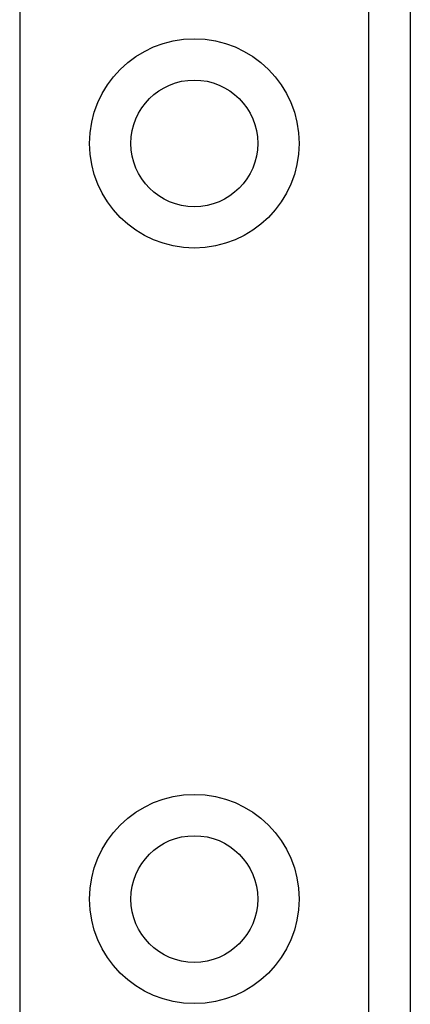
# Model space of a CAD drawing. Header units: inches. Extents: x 5 to 143, y 9 to 75.
# Tile 49 of 125: x 6.9 to 7.408, y 52.956 to 54.239. Entities that reach past the tile are written whole.
import ezdxf

# ---------------------------------------------------------------- set-up
doc = ezdxf.new("R2010")
doc.units = ezdxf.units.IN
doc.header["$MEASUREMENT"] = 0
doc.layers.add('Visible Edges(ANSI)', color=7, linetype='Continuous', lineweight=25)
doc.layers.add('Visible Tangent Edges(ANSI)', color=7, linetype='Continuous', lineweight=25)

msp = doc.modelspace()

# ---------------------------------------------------------------- linework, layer by layer
at = {"layer": 'Visible Edges(ANSI)'}
msp.add_line((7.4079, 55.429), (7.4079, 28.1202), dxfattribs=at)
for centre in [(7.1269, 54.0777), (7.1269, 53.0935)]:
    msp.add_circle(centre, 0.0825, dxfattribs=at)
at = {"layer": 'Visible Tangent Edges(ANSI)'}
for p, q in [((6.8997, 55.429), (6.8997, 28.1202)), ((7.354, 28.1202), (7.354, 55.429))]:
    msp.add_line(p, q, dxfattribs=at)
for centre in [(7.1269, 54.0777), (7.1269, 53.0935)]:
    msp.add_circle(centre, 0.1363, dxfattribs=at)

doc.saveas('drawing.dxf')
